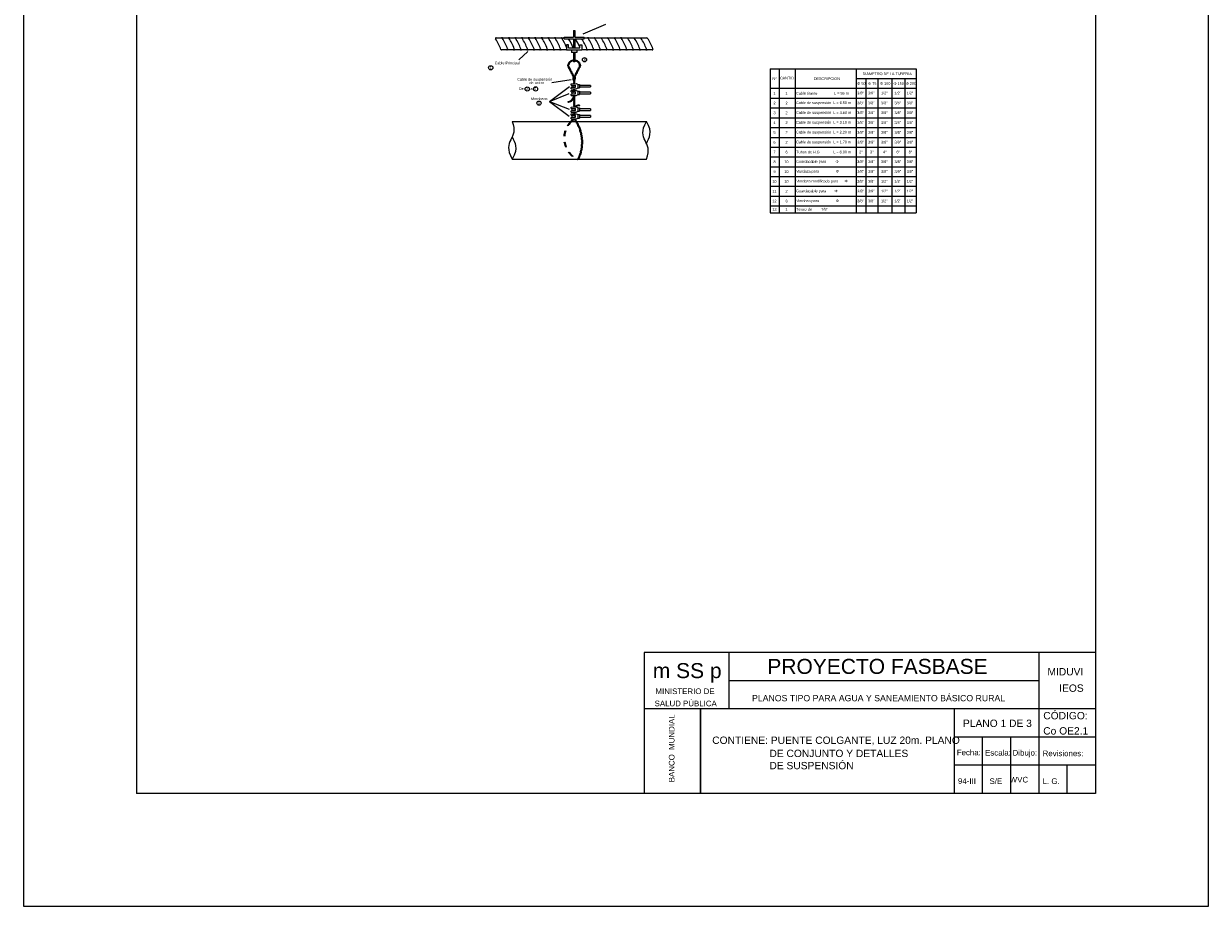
# Model space of a CAD drawing. Header units: metres. Extents: x 2644 to 4131, y 3282 to 4383.
# Tile 14 of 53: x 2905 to 2926, y 4353 to 4369. Entities that reach past the tile are written whole.
import ezdxf
from ezdxf.enums import TextEntityAlignment as Align

# ---------------------------------------------------------------- set-up
doc = ezdxf.new("R2010")
doc.units = ezdxf.units.M
doc.linetypes.add('ACAD_ISO04W100', pattern=[30, 24, -3, 0, -3])
doc.layers.add('Dibujo', color=7, linetype='Continuous')
doc.styles.add('Annotative', font='arial.ttf')
doc.styles.get("Standard").update_dxf_attribs({"font": 'arial.ttf'})

msp = doc.modelspace()

# ---------------------------------------------------------------- linework, layer by layer
for p, q in [((2914.738, 4368.732), (2915.137, 4368.906)), ((2914.399, 4368.678), (2914.561, 4368.678)), ((2914.399, 4368.648), (2914.399, 4368.678)), ((2914.399, 4368.648), (2914.561, 4368.648)), ((2914.561, 4368.793), (2914.561, 4368.678)), ((2914.561, 4368.793), (2914.589, 4368.793)), ((2914.561, 4368.648), (2914.561, 4368.484)), ((2914.589, 4368.793), (2914.589, 4368.678)), ((2914.589, 4368.678), (2914.751, 4368.678)), ((2914.589, 4368.648), (2914.589, 4368.484)), ((2914.589, 4368.648), (2914.751, 4368.648)), ((2914.751, 4368.648), (2914.751, 4368.678)), ((2913.592, 4368.275), (2913.756, 4368.42)), ((2914.475, 4368.539), (2914.44, 4368.539)), ((2914.44, 4368.539), (2914.44, 4368.445)), ((2914.71, 4368.445), (2914.44, 4368.445)), ((2914.475, 4368.484), (2914.475, 4368.539)), ((2914.475, 4368.484), (2914.675, 4368.484)), ((2914.526, 4368.445), (2914.526, 4368.401)), ((2914.561, 4368.484), (2914.589, 4368.484)), ((2914.624, 4368.445), (2914.624, 4368.401)), ((2914.675, 4368.484), (2914.675, 4368.539)), ((2914.675, 4368.539), (2914.71, 4368.539)), ((2914.71, 4368.539), (2914.71, 4368.445)), ((2914.624, 4368.401), (2914.526, 4368.401)), ((2914.561, 4368.401), (2914.561, 4368.273)), ((2914.561, 4368.256), (2914.561, 4368.237)), ((2914.589, 4368.237), (2914.561, 4368.237)), ((2914.589, 4368.401), (2914.589, 4368.272)), ((2914.589, 4368.257), (2914.589, 4368.237)), ((2918.048, 4368.111), (2920.64, 4368.111)), ((2918.048, 4368.111), (2918.048, 4365.561)), ((2918.208, 4368.111), (2918.208, 4365.561)), ((2918.492, 4368.111), (2918.492, 4365.561)), ((2919.576, 4368.111), (2919.576, 4365.561)), ((2920.64, 4368.111), (2920.64, 4367.941)), ((2914.138, 4367.533), (2914.494, 4367.803)), ((2914.181, 4367.869), (2914.525, 4367.925)), ((2914.524, 4367.849), (2914.614, 4367.851)), ((2914.524, 4367.824), (2914.524, 4367.849)), ((2914.524, 4367.824), (2914.599, 4367.822)), ((2914.599, 4367.818), (2914.541, 4367.818)), ((2914.541, 4367.792), (2914.541, 4367.818)), ((2914.541, 4367.792), (2914.599, 4367.792)), ((2914.599, 4367.788), (2914.599, 4367.822)), ((2914.614, 4367.851), (2914.645, 4367.835)), ((2914.645, 4367.775), (2914.645, 4367.835)), ((2914.645, 4367.835), (2914.671, 4367.835)), ((2914.671, 4367.835), (2914.671, 4367.775)), ((2914.867, 4367.818), (2914.671, 4367.818)), ((2914.671, 4367.792), (2914.867, 4367.792)), ((2914.867, 4367.818), (2914.867, 4367.792)), ((2919.576, 4367.941), (2920.64, 4367.941)), ((2919.745, 4367.941), (2919.745, 4365.561)), ((2919.96, 4367.941), (2919.96, 4365.561)), ((2920.205, 4367.941), (2920.205, 4365.561)), ((2920.437, 4367.941), (2920.437, 4365.561)), ((2920.64, 4367.941), (2920.64, 4365.561)), ((2914.138, 4367.533), (2914.487, 4367.678)), ((2914.524, 4367.785), (2914.599, 4367.788)), ((2914.524, 4367.761), (2914.524, 4367.785)), ((2914.524, 4367.761), (2914.614, 4367.758)), ((2914.524, 4367.73), (2914.614, 4367.732)), ((2914.524, 4367.705), (2914.524, 4367.73)), ((2914.524, 4367.705), (2914.599, 4367.703)), ((2914.524, 4367.666), (2914.599, 4367.669)), ((2914.524, 4367.641), (2914.524, 4367.666)), ((2914.524, 4367.641), (2914.614, 4367.639)), ((2914.599, 4367.699), (2914.541, 4367.699)), ((2914.541, 4367.673), (2914.541, 4367.699)), ((2914.541, 4367.673), (2914.599, 4367.673)), ((2914.599, 4367.669), (2914.599, 4367.703)), ((2914.614, 4367.758), (2914.645, 4367.775)), ((2914.614, 4367.732), (2914.645, 4367.716)), ((2914.614, 4367.639), (2914.645, 4367.656)), ((2914.645, 4367.775), (2914.671, 4367.775)), ((2914.645, 4367.656), (2914.645, 4367.716)), ((2914.645, 4367.716), (2914.671, 4367.716)), ((2914.645, 4367.656), (2914.671, 4367.656)), ((2914.671, 4367.716), (2914.671, 4367.656)), ((2914.867, 4367.699), (2914.671, 4367.699)), ((2914.671, 4367.673), (2914.867, 4367.673)), ((2914.867, 4367.699), (2914.867, 4367.673)), ((2918.048, 4367.769), (2920.64, 4367.769)), ((2918.048, 4367.595), (2920.64, 4367.595)), ((2914.138, 4367.533), (2914.489, 4367.275)), ((2914.138, 4367.533), (2914.485, 4367.401)), ((2914.524, 4367.435), (2914.614, 4367.438)), ((2914.524, 4367.411), (2914.524, 4367.435)), ((2914.524, 4367.411), (2914.599, 4367.408)), ((2914.524, 4367.372), (2914.599, 4367.374)), ((2914.524, 4367.347), (2914.524, 4367.372)), ((2914.599, 4367.404), (2914.541, 4367.404)), ((2914.541, 4367.378), (2914.541, 4367.404)), ((2914.541, 4367.378), (2914.599, 4367.378)), ((2914.599, 4367.374), (2914.599, 4367.408)), ((2914.614, 4367.438), (2914.645, 4367.421)), ((2914.645, 4367.361), (2914.645, 4367.421)), ((2914.645, 4367.421), (2914.671, 4367.421)), ((2914.671, 4367.421), (2914.671, 4367.361)), ((2914.867, 4367.404), (2914.671, 4367.404)), ((2914.671, 4367.378), (2914.867, 4367.378)), ((2914.867, 4367.404), (2914.867, 4367.378)), ((2918.048, 4367.421), (2920.64, 4367.421)), ((2913.477, 4367.183), (2915.858, 4367.183)), ((2914.524, 4367.347), (2914.614, 4367.345)), ((2914.524, 4367.316), (2914.614, 4367.318)), ((2914.524, 4367.292), (2914.524, 4367.316)), ((2914.524, 4367.292), (2914.599, 4367.289)), ((2914.524, 4367.252), (2914.599, 4367.255)), ((2914.524, 4367.228), (2914.524, 4367.252)), ((2914.524, 4367.228), (2914.614, 4367.225)), ((2914.599, 4367.285), (2914.541, 4367.285)), ((2914.541, 4367.259), (2914.541, 4367.285)), ((2914.541, 4367.259), (2914.599, 4367.259)), ((2914.599, 4367.255), (2914.599, 4367.289)), ((2914.614, 4367.345), (2914.645, 4367.361)), ((2914.614, 4367.318), (2914.645, 4367.302)), ((2914.614, 4367.225), (2914.645, 4367.242)), ((2914.645, 4367.361), (2914.671, 4367.361)), ((2914.645, 4367.242), (2914.645, 4367.302)), ((2914.645, 4367.302), (2914.671, 4367.302)), ((2914.645, 4367.242), (2914.671, 4367.242)), ((2914.671, 4367.302), (2914.671, 4367.242)), ((2914.867, 4367.285), (2914.671, 4367.285)), ((2914.671, 4367.259), (2914.867, 4367.259)), ((2914.867, 4367.285), (2914.867, 4367.259)), ((2918.048, 4367.247), (2920.64, 4367.247)), ((2918.048, 4367.073), (2920.64, 4367.073)), ((2918.048, 4366.899), (2920.64, 4366.899)), ((2918.048, 4366.725), (2920.64, 4366.725)), ((2918.048, 4366.553), (2920.64, 4366.553)), ((2913.477, 4366.514), (2915.858, 4366.514)), ((2918.048, 4366.379), (2920.64, 4366.379)), ((2918.048, 4366.205), (2920.64, 4366.205)), ((2918.048, 4366.031), (2920.64, 4366.031)), ((2918.048, 4365.857), (2920.64, 4365.857)), ((2918.048, 4365.683), (2920.64, 4365.683)), ((2918.048, 4365.561), (2920.64, 4365.561))]:
    msp.add_line(p, q)
for points in [[(2913.195, 4368.663), (2913.289, 4368.663)], [(2913.313, 4368.665), (2913.407, 4368.665)], [(2913.429, 4368.663), (2913.523, 4368.663)], [(2913.547, 4368.663), (2913.641, 4368.663)], [(2913.664, 4368.663), (2913.758, 4368.663)], [(2913.781, 4368.663), (2913.875, 4368.663)], [(2913.899, 4368.665), (2913.993, 4368.665)], [(2914.015, 4368.663), (2914.109, 4368.663)], [(2914.132, 4368.663), (2914.226, 4368.663)], [(2914.25, 4368.663), (2914.343, 4368.663)], [(2914.367, 4368.662), (2914.399, 4368.662)], [(2914.751, 4368.663), (2914.812, 4368.663)], [(2914.835, 4368.663), (2914.929, 4368.663)], [(2914.952, 4368.662), (2915.046, 4368.662)], [(2915.069, 4368.662), (2915.163, 4368.662)], [(2915.186, 4368.662), (2915.28, 4368.662)], [(2915.305, 4368.664), (2915.399, 4368.664)], [(2915.421, 4368.662), (2915.515, 4368.662)], [(2915.538, 4368.662), (2915.632, 4368.662)], [(2915.655, 4368.662), (2915.749, 4368.662)], [(2915.772, 4368.661), (2915.866, 4368.661)], [(2913.384, 4368.45), (2913.29, 4368.45)], [(2913.502, 4368.452), (2913.408, 4368.452)], [(2913.618, 4368.45), (2913.524, 4368.45)], [(2913.735, 4368.45), (2913.641, 4368.45)], [(2913.852, 4368.45), (2913.758, 4368.45)], [(2913.969, 4368.45), (2913.875, 4368.45)], [(2914.088, 4368.452), (2913.994, 4368.452)], [(2914.204, 4368.45), (2914.11, 4368.45)], [(2914.321, 4368.45), (2914.227, 4368.45)], [(2914.438, 4368.45), (2914.344, 4368.45)], [(2914.79, 4368.45), (2914.71, 4368.45)], [(2914.907, 4368.45), (2914.813, 4368.45)], [(2915.024, 4368.45), (2914.93, 4368.45)], [(2915.141, 4368.449), (2915.047, 4368.449)], [(2915.258, 4368.449), (2915.164, 4368.449)], [(2915.375, 4368.448), (2915.281, 4368.448)], [(2915.493, 4368.451), (2915.399, 4368.451)], [(2915.61, 4368.449), (2915.516, 4368.449)], [(2915.727, 4368.449), (2915.633, 4368.449)], [(2915.844, 4368.449), (2915.75, 4368.449)], [(2915.961, 4368.448), (2915.867, 4368.448)]]:
    msp.add_lwpolyline(points)
for centre, radius in [((2914.481, 4368.204), 0.00851), ((2914.489, 4368.219), 0.00851), ((2914.499, 4368.233), 0.00851), ((2914.512, 4368.244), 0.00851), ((2914.526, 4368.253), 0.00851), ((2914.542, 4368.26), 0.00851), ((2914.558, 4368.264), 0.00851), ((2914.575, 4368.266), 0.00851), ((2914.575, 4368.266), 0.00851), ((2914.592, 4368.264), 0.00851), ((2914.609, 4368.26), 0.00851), ((2914.624, 4368.253), 0.00851), ((2914.639, 4368.244), 0.00851), ((2914.651, 4368.233), 0.00851), ((2914.662, 4368.219), 0.00851), ((2914.67, 4368.204), 0.00851), ((2914.759, 4368.275), 0.0373), ((2913.097, 4368.132), 0.0373), ((2914.472, 4368.172), 0.00851), ((2914.474, 4368.155), 0.00851), ((2914.475, 4368.188), 0.00851), ((2914.482, 4368.14), 0.00851), ((2914.49, 4368.125), 0.00851), ((2914.497, 4368.109), 0.00851), ((2914.505, 4368.094), 0.00851), ((2914.513, 4368.079), 0.00851), ((2914.521, 4368.064), 0.00851), ((2914.529, 4368.049), 0.00851), ((2914.537, 4368.034), 0.00851), ((2914.544, 4368.019), 0.00851), ((2914.552, 4368.004), 0.00851), ((2914.598, 4368.004), 0.00851), ((2914.606, 4368.019), 0.00851), ((2914.614, 4368.034), 0.00851), ((2914.622, 4368.049), 0.00851), ((2914.63, 4368.064), 0.00851), ((2914.637, 4368.079), 0.00851), ((2914.645, 4368.094), 0.00851), ((2914.653, 4368.109), 0.00851), ((2914.661, 4368.125), 0.00851), ((2914.669, 4368.14), 0.00851), ((2914.676, 4368.188), 0.00851), ((2914.677, 4368.155), 0.00851), ((2914.679, 4368.172), 0.00851), ((2913.743, 4367.757), 0.0373), ((2913.891, 4367.758), 0.0373), ((2914.56, 4367.989), 0.00851), ((2914.562, 4367.972), 0.00851), ((2914.563, 4367.955), 0.00851), ((2914.565, 4367.938), 0.00851), ((2914.566, 4367.921), 0.00851), ((2914.575, 4367.906), 0.00851), ((2914.575, 4367.889), 0.00851), ((2914.575, 4367.872), 0.00851), ((2914.584, 4367.921), 0.00851), ((2914.586, 4367.938), 0.00851), ((2914.587, 4367.955), 0.00851), ((2914.589, 4367.972), 0.00851), ((2914.59, 4367.989), 0.00851), ((2914.547, 4367.573), 0.00851), ((2914.555, 4367.588), 0.00851), ((2914.575, 4367.617), 0.00851), ((2914.575, 4367.6), 0.00851), ((2914.575, 4367.583), 0.00851), ((2913.952, 4367.506), 0.0373), ((2914.478, 4367.527), 0.00851), ((2914.494, 4367.532), 0.00851), ((2914.51, 4367.537), 0.00851), ((2914.524, 4367.548), 0.00851), ((2914.536, 4367.559), 0.00851), ((2914.575, 4367.566), 0.00851), ((2914.575, 4367.549), 0.00851), ((2914.575, 4367.532), 0.00851), ((2914.575, 4367.515), 0.00851), ((2914.575, 4367.498), 0.00851), ((2914.575, 4367.481), 0.00851), ((2914.575, 4367.464), 0.00851), ((2914.575, 4367.447), 0.00851), ((2914.604, 4367.447), 0.00851), ((2914.618, 4367.457), 0.00851), ((2914.633, 4367.464), 0.00851), ((2914.65, 4367.468), 0.00851), ((2914.667, 4367.465), 0.00851), ((2914.537, 4367.193), 0.00851), ((2914.549, 4367.205), 0.00851), ((2914.561, 4367.217), 0.00851), ((2914.575, 4367.328), 0.00851), ((2914.588, 4367.215), 0.00851), ((2914.598, 4367.201), 0.00851), ((2914.607, 4367.186), 0.00851), ((2914.616, 4367.172), 0.00851), ((2914.624, 4367.157), 0.00851), ((2914.633, 4367.142), 0.00851), ((2914.641, 4367.127), 0.00851), ((2914.648, 4367.112), 0.00851), ((2914.655, 4367.096), 0.00851), ((2914.662, 4367.081), 0.00851), ((2914.668, 4367.065), 0.00851), ((2914.674, 4367.049), 0.00851), ((2914.68, 4367.033), 0.00851), ((2914.685, 4367.017), 0.00851), ((2914.69, 4367.001), 0.00851), ((2914.694, 4366.984), 0.00851), ((2914.698, 4366.968), 0.00851), ((2914.702, 4366.951), 0.00851), ((2914.705, 4366.934), 0.00851), ((2914.708, 4366.918), 0.00851), ((2914.71, 4366.901), 0.00851), ((2914.712, 4366.884), 0.00851), ((2914.714, 4366.867), 0.00851), ((2914.713, 4366.748), 0.00851), ((2914.715, 4366.85), 0.00851), ((2914.714, 4366.765), 0.00851), ((2914.716, 4366.833), 0.00851), ((2914.716, 4366.816), 0.00851), ((2914.716, 4366.799), 0.00851), ((2914.715, 4366.782), 0.00851), ((2914.659, 4366.535), 0.00851), ((2914.665, 4366.55), 0.00851), ((2914.671, 4366.566), 0.00851), ((2914.677, 4366.582), 0.00851), ((2914.683, 4366.598), 0.00851), ((2914.688, 4366.614), 0.00851), ((2914.692, 4366.631), 0.00851), ((2914.696, 4366.647), 0.00851), ((2914.7, 4366.664), 0.00851), ((2914.704, 4366.681), 0.00851), ((2914.707, 4366.697), 0.00851), ((2914.709, 4366.714), 0.00851), ((2914.711, 4366.731), 0.00851), ((2914.636, 4366.511), 0.00851), ((2914.652, 4366.519), 0.00851)]:
    msp.add_circle(centre, radius)
for centre, radius, start, end in [((2913.195, 4368.65), 0.0131, 90, 206.8803), ((2912.469, 4368.164), 0.86, 19.8823, 33.8782), ((2913.289, 4368.65), 0.0131, 26.8803, 90), ((2913.313, 4368.652), 0.0131, 90, 163.79), ((2912.586, 4368.176), 0.86, 19.8823, 33.8782), ((2913.407, 4368.652), 0.0131, 26.8803, 90), ((2913.429, 4368.65), 0.0131, 90, 145.1005), ((2912.705, 4368.178), 0.86, 19.8823, 33.8782), ((2913.523, 4368.65), 0.0131, 26.8803, 90), ((2913.547, 4368.65), 0.0131, 90, 152.2806), ((2912.821, 4368.177), 0.86, 19.8823, 33.8782), ((2913.641, 4368.65), 0.0131, 26.8803, 90), ((2913.664, 4368.65), 0.0131, 90, 152.1168), ((2912.938, 4368.177), 0.86, 19.8823, 33.8782), ((2913.758, 4368.65), 0.0131, 26.8803, 90), ((2913.781, 4368.65), 0.0131, 90, 150.6814), ((2913.055, 4368.176), 0.86, 19.8823, 33.8782), ((2913.875, 4368.65), 0.0131, 26.8803, 90), ((2913.899, 4368.652), 0.0131, 90, 163.79), ((2913.172, 4368.176), 0.86, 19.8823, 33.8782), ((2913.993, 4368.652), 0.0131, 26.8803, 90), ((2914.015, 4368.65), 0.0131, 90, 145.1005), ((2913.29, 4368.178), 0.86, 19.8823, 33.8782), ((2914.109, 4368.65), 0.0131, 26.8803, 90), ((2914.132, 4368.65), 0.0131, 90, 152.2806), ((2913.407, 4368.177), 0.86, 19.8823, 33.8782), ((2914.226, 4368.65), 0.0131, 26.8803, 90), ((2914.25, 4368.65), 0.0131, 90, 152.1168), ((2913.524, 4368.176), 0.86, 19.8823, 33.8782), ((2914.343, 4368.65), 0.0131, 26.8803, 90), ((2914.367, 4368.649), 0.0131, 90, 150.6814), ((2913.641, 4368.176), 0.86, 21.7569, 33.8782), ((2913.758, 4368.176), 0.86, 21.034, 33.2905), ((2913.876, 4368.178), 0.86, 21.8039, 33.1108), ((2913.992, 4368.176), 0.86, 19.8823, 33.2354), ((2914.812, 4368.65), 0.0131, 26.8803, 90), ((2914.835, 4368.65), 0.0131, 90, 152.1168), ((2914.11, 4368.176), 0.86, 19.8823, 33.8782), ((2914.929, 4368.65), 0.0131, 26.8803, 90), ((2914.952, 4368.649), 0.0131, 90, 150.6814), ((2914.227, 4368.176), 0.86, 19.8823, 33.8782), ((2915.046, 4368.649), 0.0131, 26.8803, 90), ((2915.069, 4368.649), 0.0131, 90, 152.1168), ((2914.344, 4368.176), 0.86, 19.8823, 33.8782), ((2915.163, 4368.649), 0.0131, 26.8803, 90), ((2915.186, 4368.648), 0.0131, 90, 150.6814), ((2914.461, 4368.175), 0.86, 19.8823, 33.8782), ((2915.28, 4368.648), 0.0131, 26.8803, 90), ((2915.305, 4368.651), 0.0131, 90, 163.79), ((2914.578, 4368.175), 0.86, 19.8823, 33.8782), ((2915.399, 4368.651), 0.0131, 26.8803, 90), ((2915.421, 4368.649), 0.0131, 90, 145.1005), ((2914.696, 4368.177), 0.86, 19.8823, 33.8782), ((2915.515, 4368.649), 0.0131, 26.8803, 90), ((2915.538, 4368.649), 0.0131, 90, 152.2806), ((2914.812, 4368.176), 0.86, 19.8823, 33.8782), ((2915.632, 4368.649), 0.0131, 26.8803, 90), ((2915.655, 4368.649), 0.0131, 90, 152.1168), ((2914.93, 4368.175), 0.86, 19.8823, 33.8782), ((2915.749, 4368.649), 0.0131, 26.8803, 90), ((2915.772, 4368.648), 0.0131, 90, 150.6814), ((2915.047, 4368.175), 0.86, 19.8823, 33.8782), ((2915.866, 4368.648), 0.0131, 26.8803, 90), ((2915.164, 4368.175), 0.86, 19.8823, 33.8782), ((2913.29, 4368.463), 0.0131, 206.8803, 270), ((2913.384, 4368.463), 0.0131, 270, 26.8803), ((2913.408, 4368.465), 0.0131, 206.8803, 270), ((2913.502, 4368.465), 0.0131, 270, 26.8803), ((2913.524, 4368.463), 0.0131, 206.8803, 270), ((2913.618, 4368.463), 0.0131, 270, 26.8803), ((2913.641, 4368.463), 0.0131, 206.8803, 270), ((2913.735, 4368.463), 0.0131, 270, 26.8803), ((2913.758, 4368.463), 0.0131, 206.8803, 270), ((2913.852, 4368.463), 0.0131, 270, 26.8803), ((2913.875, 4368.463), 0.0131, 206.8803, 270), ((2913.969, 4368.463), 0.0131, 270, 26.8803), ((2913.994, 4368.465), 0.0131, 206.8803, 270), ((2914.088, 4368.465), 0.0131, 270, 26.8803), ((2914.11, 4368.463), 0.0131, 206.8803, 270), ((2914.204, 4368.463), 0.0131, 270, 26.8803), ((2914.227, 4368.463), 0.0131, 206.8803, 270), ((2914.321, 4368.463), 0.0131, 270, 26.8803), ((2914.344, 4368.463), 0.0131, 206.8803, 270), ((2914.79, 4368.463), 0.0131, 270, 26.8803), ((2914.813, 4368.463), 0.0131, 206.8803, 270), ((2914.907, 4368.463), 0.0131, 270, 26.8803), ((2914.93, 4368.463), 0.0131, 206.8803, 270), ((2915.024, 4368.463), 0.0131, 270, 26.8803), ((2915.047, 4368.462), 0.0131, 206.8803, 270), ((2915.141, 4368.462), 0.0131, 270, 26.8803), ((2915.258, 4368.462), 0.0131, 270, 26.8803), ((2915.281, 4368.462), 0.0131, 206.8803, 270), ((2915.375, 4368.462), 0.0131, 270, 26.8803), ((2915.399, 4368.464), 0.0131, 206.8803, 270), ((2915.493, 4368.464), 0.0131, 270, 26.8803), ((2915.516, 4368.462), 0.0131, 206.8803, 270), ((2915.61, 4368.462), 0.0131, 270, 26.8803), ((2915.633, 4368.462), 0.0131, 206.8803, 270), ((2915.727, 4368.462), 0.0131, 270, 26.8803), ((2915.75, 4368.462), 0.0131, 206.8803, 270), ((2915.844, 4368.462), 0.0131, 270, 26.8803), ((2915.867, 4368.461), 0.0131, 206.8803, 270), ((2915.961, 4368.461), 0.0131, 270, 26.8803), ((2914.575, 4367.855), 0.00851, 326.5132, 216.1331), ((2914.575, 4367.821), 0.00851, 168.8654, 201.2774), ((2914.575, 4367.787), 0.00851, 143.9601, 183.3549), ((2914.575, 4367.787), 0.00851, 0.4887, 36.0399), ((2914.575, 4367.821), 0.00851, 338.7226, 7.291), ((2914.562, 4367.603), 0.00851, 22.5503, 313.6548), ((2914.568, 4367.619), 0.00851, 53.7518, 282.4533), ((2914.575, 4367.753), 0.00851, 133.7674, 43.5864), ((2914.575, 4367.736), 0.00851, 326.5132, 216.1331), ((2914.575, 4367.702), 0.00851, 168.8654, 201.2774), ((2914.575, 4367.668), 0.00851, 143.9601, 183.3549), ((2914.575, 4367.634), 0.00851, 133.7674, 43.5864), ((2914.575, 4367.668), 0.00851, 0.4887, 36.0399), ((2914.575, 4367.702), 0.00851, 338.7226, 7.291), ((2914.575, 4367.379), 0.00851, 184.0364, 225.03), ((2914.575, 4367.379), 0.00851, 184.0364, 225.03), ((2914.575, 4367.413), 0.00851, 207.9636, 328.1927), ((2914.575, 4367.43), 0.00851, 51.6812, 130.9651), ((2914.575, 4367.396), 0.00851, 78.063, 101.937), ((2914.575, 4367.379), 0.00851, 318.8136, 355.9636), ((2914.575, 4367.379), 0.00851, 318.8136, 355.9636), ((2914.591, 4367.435), 0.00851, 12.597, 170.0493), ((2914.526, 4367.18), 0.00851, 20.5568, 159.4432), ((2914.526, 4367.18), 0.00851, 20.5568, 159.4432), ((2914.807, 4366.883), 0.402, 131.0684, 131.1906), ((2914.575, 4367.345), 0.00851, 175.9586, 1.3951), ((2914.575, 4367.26), 0.00851, 184.0364, 225.03), ((2914.575, 4367.226), 0.00851, 175.9586, 1.3951), ((2914.575, 4367.294), 0.00851, 207.9636, 328.1927), ((2914.575, 4367.311), 0.00851, 51.6812, 130.9651), ((2914.575, 4367.26), 0.00851, 318.8136, 355.9636), ((2914.621, 4366.518), 0.00851, 200.7631, 337.143)]:
    msp.add_arc(centre, radius, start, end)
at = {"linetype": 'ACAD_ISO04W100', "ltscale": 0.002}
for centre, radius, start, end in [((2914.807, 4366.883), 0.417, 133.9681, 242.2003), ((2914.821, 4366.883), 0.415, 133.7544, 242.4142)]:
    msp.add_arc(centre, radius, start, end, dxfattribs=at)
for points in [[(2913.477, 4367.183), (2913.607, 4366.858), (2913.281, 4366.858), (2913.477, 4366.514)], [(2915.858, 4366.514), (2915.989, 4366.84), (2915.662, 4366.84), (2915.858, 4367.183)], [(2915.858, 4366.792), (2915.905, 4366.895), (2915.976, 4366.977), (2915.858, 4367.183)], [(2913.477, 4366.906), (2913.524, 4366.803), (2913.594, 4366.72), (2913.477, 4366.514)]]:
    msp.add_open_spline(points, degree=3)
at = {"layer": 'Dibujo', "color": 0, "linetype": 'ByBlock'}
for p, q in [((2904.817, 4353.265), (2904.817, 4382.965)), ((2925.817, 4382.965), (2925.817, 4353.265)), ((2906.817, 4380.965), (2906.817, 4355.265)), ((2923.817, 4380.965), (2923.817, 4355.265)), ((2915.817, 4357.765), (2915.817, 4355.265)), ((2923.817, 4357.765), (2915.817, 4357.765)), ((2917.317, 4357.765), (2917.317, 4356.765)), ((2922.817, 4355.265), (2922.817, 4357.765)), ((2922.817, 4357.265), (2917.317, 4357.265)), ((2923.817, 4356.765), (2915.817, 4356.765)), ((2916.817, 4356.765), (2916.817, 4355.265)), ((2916.817, 4355.265), (2916.817, 4356.765)), ((2921.317, 4355.265), (2921.317, 4356.765)), ((2923.817, 4356.265), (2921.317, 4356.265)), ((2921.817, 4355.265), (2921.817, 4356.265)), ((2922.317, 4355.265), (2922.317, 4356.265)), ((2923.817, 4355.765), (2921.317, 4355.765)), ((2923.317, 4355.265), (2923.317, 4355.765)), ((2923.817, 4355.265), (2906.817, 4355.265)), ((2925.817, 4353.265), (2904.817, 4353.265))]:
    msp.add_line(p, q, dxfattribs=at)

# ---------------------------------------------------------------- texts
for s, height, p in [('Cable Principal', 0.04772, (2913.166, 4368.194)), ('8', 0.0445, (2914.744, 4368.254)), ('1', 0.0445, (2913.076, 4368.111)), ('DIAMETRO DE LA TUBERIA', 0.04772, (2919.69, 4368.002)), ('Cable de suspensión', 0.04772, (2913.565, 4367.904)), ('de acero', 0.0477, (2913.784, 4367.843)), ('N°', 0.0477, (2918.089, 4367.916)), ('CANTID', 0.0477, (2918.224, 4367.925)), ('DESCRIPCION', 0.04772, (2918.823, 4367.916)), ('Φ 50', 0.0477, (2919.595, 4367.83)), ('Φ 75', 0.0477, (2919.788, 4367.83)), ('Φ 100', 0.0477, (2919.998, 4367.83)), ('Φ 150', 0.0477, (2920.237, 4367.83)), ('Φ 200', 0.0477, (2920.454, 4367.83)), ('De', 0.0477, (2913.596, 4367.738)), ('2', 0.0445, (2913.723, 4367.737)), ('a', 0.0477, (2913.799, 4367.739)), ('Mordazas', 0.0477, (2913.809, 4367.559)), ('6', 0.0445, (2913.87, 4367.737)), ('1', 0.0477, (2918.108, 4367.658)), ('1', 0.0477, (2918.321, 4367.658)), ('Cable tirante                L = 55 m', 0.04772, (2918.509, 4367.657)), ('3/8"', 0.0477, (2919.594, 4367.66)), ('3/8"', 0.0477, (2919.786, 4367.66)), ('1/2"', 0.0477, (2920.015, 4367.66)), ('1/2"', 0.0477, (2920.253, 4367.66)), ('1/2"', 0.0477, (2920.47, 4367.66)), ('9', 0.0445, (2913.932, 4367.486)), ('2', 0.0477, (2918.109, 4367.484)), ('2', 0.0477, (2918.322, 4367.484)), ('Cable de suspensión  L = 6.60 m', 0.04772, (2918.509, 4367.489)), ('Cable de suspensión  L = 4.60 m', 0.04772, (2918.509, 4367.315)), ('3/8"', 0.0477, (2919.594, 4367.486)), ('3/8"', 0.0477, (2919.786, 4367.486)), ('3/8"', 0.0477, (2920.016, 4367.486)), ('3/8"', 0.0477, (2920.254, 4367.486)), ('3/8"', 0.0477, (2920.471, 4367.486)), ('4', 0.0477, (2918.109, 4367.136)), ('3', 0.0477, (2918.109, 4367.31)), ('2', 0.0477, (2918.322, 4367.31)), ('2', 0.0477, (2918.322, 4367.136)), ('Cable de suspensión  L = 3.10 m', 0.04772, (2918.509, 4367.141)), ('3/8"', 0.0477, (2919.594, 4367.312)), ('3/8"', 0.0477, (2919.594, 4367.138)), ('3/8"', 0.0477, (2919.786, 4367.312)), ('3/8"', 0.0477, (2919.786, 4367.138)), ('3/8"', 0.0477, (2920.016, 4367.312)), ('3/8"', 0.0477, (2920.016, 4367.138)), ('3/8"', 0.0477, (2920.254, 4367.312)), ('3/8"', 0.0477, (2920.254, 4367.138)), ('3/8"', 0.0477, (2920.471, 4367.312)), ('3/8"', 0.0477, (2920.471, 4367.138)), ('5', 0.0477, (2918.109, 4366.962)), ('2', 0.0477, (2918.322, 4366.962)), ('Cable de suspensión  L = 2.20 m', 0.04772, (2918.509, 4366.967)), ('3/8"', 0.0477, (2919.594, 4366.964)), ('3/8"', 0.0477, (2919.786, 4366.964)), ('3/8"', 0.0477, (2920.016, 4366.964)), ('3/8"', 0.0477, (2920.254, 4366.964)), ('3/8"', 0.0477, (2920.471, 4366.964)), ('6', 0.0477, (2918.108, 4366.788)), ('2', 0.0477, (2918.322, 4366.788)), ('Cable de suspensión  L = 1.70 m', 0.04772, (2918.509, 4366.793)), ('3/8"', 0.0477, (2919.594, 4366.79)), ('3/8"', 0.0477, (2919.786, 4366.79)), ('3/8"', 0.0477, (2920.016, 4366.79)), ('3/8"', 0.0477, (2920.254, 4366.79)), ('3/8"', 0.0477, (2920.471, 4366.79)), ('7', 0.0477, (2918.109, 4366.615)), ('6', 0.0477, (2918.322, 4366.615)), ('Tubos de H.G             L = 6.00 m', 0.04772, (2918.512, 4366.614)), ('2"', 0.0477, (2919.627, 4366.615)), ('3"', 0.0477, (2919.819, 4366.615)), ('4"', 0.0477, (2920.05, 4366.615)), ('6"', 0.0477, (2920.288, 4366.615)), ('8"', 0.0477, (2920.505, 4366.615)), ('8', 0.0477, (2918.109, 4366.442)), ('10', 0.0477, (2918.301, 4366.442)), ('Guardacable para         Φ', 0.04772, (2918.509, 4366.447)), ('Mordaza para                Φ', 0.04772, (2918.506, 4366.273)), ('3/8"', 0.0477, (2919.594, 4366.444)), ('3/8"', 0.0477, (2919.594, 4366.27)), ('3/8"', 0.0477, (2919.786, 4366.444)), ('3/8"', 0.0477, (2919.786, 4366.27)), ('3/8"', 0.0477, (2920.016, 4366.444)), ('3/8"', 0.0477, (2920.016, 4366.27)), ('3/8"', 0.0477, (2920.254, 4366.444)), ('3/8"', 0.0477, (2920.254, 4366.27)), ('3/8"', 0.0477, (2920.471, 4366.444)), ('3/8"', 0.0477, (2920.471, 4366.27)), ('10', 0.0477, (2918.088, 4366.094)), ('9', 0.0477, (2918.109, 4366.268)), ('10', 0.0477, (2918.301, 4366.268)), ('10', 0.0477, (2918.301, 4366.094)), ('Mordaza modificada para      Φ', 0.04772, (2918.506, 4366.099)), ('3/8"', 0.0477, (2919.594, 4366.096)), ('3/8"', 0.0477, (2919.786, 4366.096)), ('1/2"', 0.0477, (2920.015, 4366.096)), ('1/2"', 0.0477, (2920.253, 4366.096)), ('1/2"', 0.0477, (2920.47, 4366.096)), ('11', 0.0477, (2918.089, 4365.92)), ('2', 0.0477, (2918.322, 4365.92)), ('Guardacable para        Φ', 0.04772, (2918.509, 4365.925)), ('3/8"', 0.0477, (2919.594, 4365.922)), ('3/8"', 0.0477, (2919.786, 4365.922)), ('1/2"', 0.0477, (2920.015, 4365.922)), ('1/2"', 0.0477, (2920.253, 4365.922)), ('1/2"', 0.0477, (2920.47, 4365.922)), ('12', 0.0477, (2918.089, 4365.746)), ('8', 0.0477, (2918.322, 4365.746)), ('Mordaza para                Φ', 0.04772, (2918.506, 4365.751)), ('3/8"', 0.0477, (2919.594, 4365.748)), ('3/8"', 0.0477, (2919.786, 4365.748)), ('1/2"', 0.0477, (2920.015, 4365.748)), ('1/2"', 0.0477, (2920.253, 4365.748)), ('1/2"', 0.0477, (2920.47, 4365.748)), ('13', 0.0477, (2918.089, 4365.598)), ('1', 0.0477, (2918.321, 4365.598)), ('Tenso de         7/8"', 0.04772, (2918.512, 4365.6))]:
    msp.add_text(s, height=height).set_placement(p)
for s, height, p in [('m SS p', 0.2662, (2915.97, 4357.311)), ('PROYECTO FASBASE', 0.26624, (2918, 4357.386)), ('PLANOS TIPO PARA AGUA Y SANEAMIENTO BÁSICO RURAL', 0.11076, (2917.728, 4356.901))]:
    msp.add_text(s, height=height, dxfattribs=at).set_placement(p)
at = {"layer": 'Dibujo', "color": 0, "linetype": 'ByBlock', "style": 'Annotative'}
for s, p in [('MIDUVI', (2922.966, 4357.36)), ('IEOS', (2923.174, 4357.069)), ('CÓDIGO:', (2922.892, 4356.581)), ('PLANO 1 DE 3', (2921.468, 4356.445)), ('CONTIENE: PUENTE COLGANTE, LUZ 20m. PLANO ', (2917.023, 4356.145)), ('Co OE2.1', (2922.891, 4356.311))]:
    msp.add_text(s, height=0.13, dxfattribs=at).set_placement(p)
at = {"layer": 'Dibujo', "color": 0, "linetype": 'ByBlock'}
for s, p in [('MINISTERIO DE', (2916.541, 4357.028)), ('SALUD PÚBLICA', (2916.553, 4356.812)), ('Fecha:', (2921.572, 4355.943)), ('Escala:', (2922.089, 4355.938)), ('Dibujo:', (2922.565, 4355.938)), ('Revisiones:', (2923.242, 4355.927)), ('94-III', (2921.539, 4355.436)), ('S/E', (2922.051, 4355.434)), ('WVC', (2922.46, 4355.461)), ('L. G. ', (2923.051, 4355.434))]:
    msp.add_text(s, height=0.1, dxfattribs=at).set_placement(p, align=Align.CENTER)
msp.add_text('BANCO  MUNDIAL', height=0.1, rotation=90, dxfattribs=at).set_placement((2916.354, 4356.067), align=Align.CENTER)
at = {"layer": 'Dibujo', "color": 0, "linetype": 'ByBlock', "insert": (2918.037, 4356.042), "char_height": 0.13, "width": 2.74501, "attachment_point": 1}
msp.add_mtext('DE CONJUNTO Y DETALLES DE SUSPENSIÓN', dxfattribs=at)

doc.saveas('drawing.dxf')
